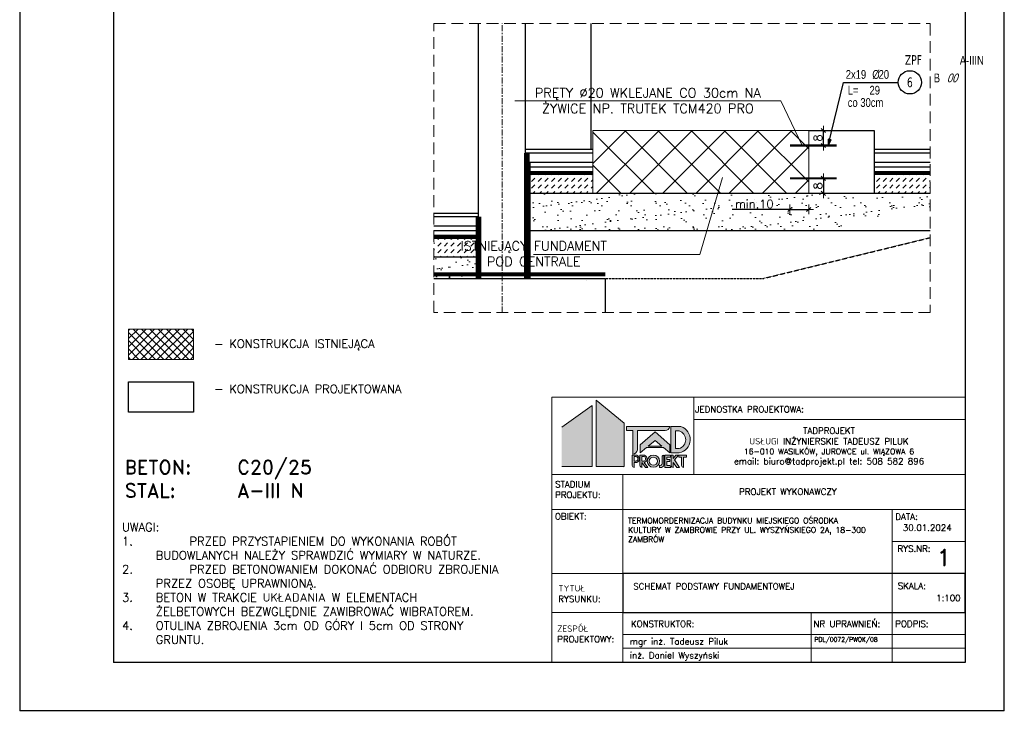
# Model space of a CAD drawing. Header units: millimetres. Extents: x 29038 to 76740, y -48553 to -45575.
# Tile 1 of 3: x 29038 to 31138, y -48553 to -47070. Entities that reach past the tile are written whole.
import ezdxf
from ezdxf.enums import TextEntityAlignment as Align

# ---------------------------------------------------------------- set-up
doc = ezdxf.new("R2010")
doc.units = ezdxf.units.MM
doc.header["$MEASUREMENT"] = 0
for name, pattern in [('CENTER', [50.8, 31.75, -6.35, 6.35, -6.35]), ('DASHED', [0.75, 0.5, -0.25]), ('HIDDEN', [0.375, 0.25, -0.125]), ('Linia siatki', [22.225, 12.7, -3.175, 3.175, -3.175])]:
    doc.linetypes.add(name, pattern=pattern)
for name, color, linetype in [('_mat', 255, 'Continuous'), ('A-SCIANY', 5, 'Continuous'), ('A-WID', 1, 'Continuous'), ('BZ_odn', 1, 'Continuous'), ('BZ_opi1', 7, 'Continuous'), ('BZ_opi2', 4, 'Continuous'), ('BZ_P_wid', 3, 'Continuous'), ('BZ_wym', 1, 'Continuous'), ('mat', 9, 'Continuous'), ('PR_IZOLACJE', 7, 'HIDDEN')]:
    doc.layers.add(name, color=color, linetype=linetype)
doc.layers.add('BZ_pom', color=6, linetype='Continuous', plot=False)
doc.layers.add('ZTniewidoczna', color=6, linetype='Continuous', plot=False)
for name, color, linetype, lineweight in [('rz_zelbet', 200, 'Continuous', 20), ('ZThatch', 253, 'Continuous', 9), ('ZTOŚ', 251, 'CENTER', 13), ('ZTprzerywana', 3, 'HIDDEN', 15), ('ZTsciana', 7, 'Continuous', 30), ('ztwymiar', 1, 'Continuous', 15), ('ZTzbrojenie', 2, 'Continuous', 40)]:
    doc.layers.add(name, color=color, linetype=linetype, lineweight=lineweight)
doc.styles.add('BIKTBG', font='tahoma.ttf', dxfattribs={"width": 0.85})
doc.styles.add('BIKTS', font='bikromsw.shx', dxfattribs={"width": 0.8})
doc.styles.add('ROMAND', font='romand.shx', dxfattribs={"height": 18})
doc.styles.get("Standard").update_dxf_attribs({"font": 'romans.shx'})
doc.linetypes.add('BATTING', pattern='A,0.0001,-0.1,[134,ltypeshp.shx,S=0.1,R=0,X=-0.1,Y=0],-0.2,[134,ltypeshp.shx,S=0.1,R=180,X=0.1,Y=0],-0.1', length=0.4001)
doc.dimstyles.new('1 25', dxfattribs={"dimscale": 1.3, "dimtxt": 18, "dimasz": 0.8, "dimexe": 2, "dimexo": 5, "dimgap": 2, "dimtad": 0, "dimdec": 0, "dimlfac": 0.25, "dimrnd": 0.5, "dimdsep": 46, "dimtxsty": 'ROMAND', "dimblk1": 'K', "dimblk2": 'K', "dimsah": 1, "dimcen": 0.8, "dimse1": 1, "dimse2": 1, "dimclrd": 256, "dimclre": 256, "dimclrt": 256, "dimadec": 0, "dimazin": 0, "dimtfac": 1, "dimtdec": 1, "dimtmove": 2, "dimatfit": 3, "dimldrblk": 'K', "dimfxl": 1, "dimtvp": 0.833333, "dimtolj": 1, "dimarcsym": 0})
doc.dimstyles.new('BZ_ST_75_cm', dxfattribs={"dimscale": 0.75, "dimtxt": 25, "dimasz": 1.666667, "dimexe": 24, "dimexo": 0, "dimgap": 0, "dimtad": 0, "dimdec": 1, "dimrnd": 0.5, "dimdsep": 46, "dimtxsty": 'Standard', "dimblk": 'WYM-ST', "dimcen": 0, "dimdle": 20, "dimclrd": 256, "dimclre": 256, "dimclrt": 7, "dimadec": 0, "dimazin": 0, "dimtfac": 0.033333, "dimtdec": 1, "dimtix": 1, "dimtmove": 2, "dimatfit": 2, "dimldrblk": 'WYM-ST', "dimfxl": 1, "dimtvp": 0.8, "dimtolj": 1, "dimtzin": 0, "dimarcsym": 0})

# ---------------------------------------------------------------- blocks, each defined once
blk = doc.blocks.new('K')
for p, q in [((-10, 0), (10, 0)), ((4.2, 4.2), (-4.2, -4.2)), ((0, 10), (0, -10))]:
    blk.add_line(p, q)
blk.add_trace([(-4.8, -3.7), (-3.7, -4.8), (3.7, 4.8), (4.8, 3.7)])
blk = doc.blocks.new('*D4522')
at = {"layer": 'Defpoints', "color": 0, "transparency": 16777216}
for p in [(30680.5, -47400.9), (30720.5, -47400.9), (30720.5, -47475.1)]:
    blk.add_point(p, dxfattribs=at)
at = {"layer": 'ztwymiar', "lineweight": -2, "ltscale": 0.1, "transparency": 16777216}
for p, q in [((30680.5, -47475.1), (30557.4, -47475.1)), ((30681.5, -47475.1), (30719.4, -47475.1))]:
    blk.add_line(p, q, dxfattribs=at)
at = {"layer": 'ztwymiar', "linetype": 'ByBlock', "lineweight": -2, "transparency": 16777216, "xscale": 1.04, "yscale": 1.04, "zscale": 1.04, "rotation": 180}
blk.add_blockref('K', (30680.5, -47475.1), dxfattribs=at)
at = {"layer": 'ztwymiar', "linetype": 'ByBlock', "lineweight": -2, "transparency": 16777216, "xscale": 1.04, "yscale": 1.04, "zscale": 1.04}
blk.add_blockref('K', (30720.5, -47475.1), dxfattribs=at)
at = {"layer": 'ztwymiar', "ltscale": 0.1, "transparency": 16777216, "insert": (30604.6, -47463.5), "char_height": 18, "attachment_point": 5, "style": 'ROMAND'}
blk.add_mtext('\\A1;\\A1;min.10', dxfattribs=at)
blk = doc.blocks.new('*D4533')
at = {"layer": 'Defpoints', "color": 0, "transparency": 16777216}
for p in [(30730.5, -47306.9), (30751.8, -47306.9), (30730.5, -47338.9)]:
    blk.add_point(p, dxfattribs=at)
at = {"layer": 'ztwymiar', "lineweight": -2, "ltscale": 0.1, "transparency": 16777216}
blk.add_line((30751.8, -47337.8), (30751.8, -47307.9), dxfattribs=at)
at = {"layer": 'ztwymiar', "linetype": 'ByBlock', "lineweight": -2, "transparency": 16777216, "xscale": 1.04, "yscale": 1.04, "zscale": 1.04}
for p, rotation in [((30751.8, -47306.9), 90), ((30751.8, -47338.9), 270)]:
    blk.add_blockref('K', p, dxfattribs=dict(at, rotation=rotation))
at = {"layer": 'ztwymiar', "ltscale": 0.1, "transparency": 16777216, "insert": (30740.2, -47322.9), "char_height": 18, "attachment_point": 5, "rotation": 90, "style": 'ROMAND'}
blk.add_mtext('\\A1;8', dxfattribs=at)
blk = doc.blocks.new('*D4534')
at = {"layer": 'Defpoints', "color": 0, "transparency": 16777216}
for p in [(30752.7, -47408.9), (30751.8, -47440.9), (30752.7, -47440.9)]:
    blk.add_point(p, dxfattribs=at)
at = {"layer": 'ztwymiar', "lineweight": -2, "ltscale": 0.1, "transparency": 16777216}
blk.add_line((30751.8, -47409.9), (30751.8, -47439.8), dxfattribs=at)
at = {"layer": 'ztwymiar', "linetype": 'ByBlock', "lineweight": -2, "transparency": 16777216, "xscale": 1.04, "yscale": 1.04, "zscale": 1.04}
for p, rotation in [((30751.8, -47408.9), 90), ((30751.8, -47440.9), 270)]:
    blk.add_blockref('K', p, dxfattribs=dict(at, rotation=rotation))
at = {"layer": 'ztwymiar', "ltscale": 0.1, "transparency": 16777216, "insert": (30740.2, -47424.9), "char_height": 18, "attachment_point": 5, "rotation": 90, "style": 'ROMAND'}
blk.add_mtext('\\A1;8', dxfattribs=at)
blk = doc.blocks.new('TABELKA Z DANYMI BLOK')
at = {"layer": 'ztwymiar', "true_color": 0x000099}
h = blk.add_hatch(color=174, dxfattribs=at)
h.dxf.hatch_style = 1
h.set_gradient(color1=(0, 0, 153), color2=(38, 0, 153), rotation=90, tint=1)
h.paths.add_polyline_path([(8606805, 5886155.3), (8606740.3, 5886108.5), (8606740.3, 5886024.7), (8606805, 5886024.7)])
h.paths.add_polyline_path([(8606813.5, 5886024.7), (8606873.6, 5886024.7), (8606873.6, 5886117.7), (8606813.5, 5886166.5)])
h = blk.add_hatch(color=174, dxfattribs=at)
h.dxf.hatch_style = 1
h.set_gradient(color1=(0, 0, 153), color2=(38, 0, 153), tint=1)
h.paths.add_polyline_path([(8606878, 5886110.2), (8606878, 5886101.6), (8606891.9, 5886101.6), (8606891.9, 5886051.2, 0.332881), (8606901.6, 5886060.3), (8606901.6, 5886101.6), (8606960.8, 5886101.6, 0.3651), (8606970.5, 5886110.2)])
h.paths.add_polyline_path([(8606907.2, 5886071.5), (8606907.2, 5886053.8), (8606921.3, 5886065.5), (8606957, 5886065.5), (8606971.1, 5886053.8), (8606971.1, 5886071.5), (8606939.2, 5886099.1)])
h.paths.add_polyline_path([(8606939.2, 5886080.4), (8606953.6, 5886068.4), (8606924.7, 5886068.4)], flags=16)
h.paths.add_polyline_path([(8606973.2, 5886053.8), (8606990.8, 5886053.8, 0.756441), (8606994.5, 5886110.2), (8606973.2, 5886110.2)])
h.paths.add_polyline_path([(8606982.6, 5886101.1), (8606990.5, 5886101.1, -0.740569), (8606990.8, 5886063), (8606982.6, 5886063)], flags=16)
h.paths.add_polyline_path([(8606890.5, 5886028.6), (8606890.5, 5886026.9, 0.279707), (8606894.9, 5886023.1), (8606894.9, 5886033.5), (8606900.5, 5886033.5, 0.68471), (8606900.5, 5886048.9), (8606890.5, 5886048.9)])
h.paths.add_polyline_path([(8606894.9, 5886046.4), (8606899.2, 5886046.4, -0.630699), (8606899.2, 5886036.1), (8606894.9, 5886036.1)], flags=16)
h.paths.add_polyline_path([(8606911.4, 5886033.2), (8606918.8, 5886023.1), (8606923.5, 5886023.1), (8606915.8, 5886033.5), (8606917.1, 5886033.5, 0.68471), (8606917.1, 5886048.9), (8606907.1, 5886048.9), (8606907.1, 5886026.9, 0.279707), (8606911.4, 5886023.1)])
h.paths.add_polyline_path([(8606911.4, 5886036.1), (8606911.4, 5886046.4), (8606915.8, 5886046.4, -0.630699), (8606915.8, 5886036.1)], flags=16)
h.paths.add_polyline_path([(8606922.6, 5886036.3, 1), (8606948.9, 5886036.3, 1)])
h.paths.add_polyline_path([(8606944.5, 5886036.3, -1), (8606926.9, 5886036.3, -1)], flags=16)
h.paths.add_polyline_path([(8606958.2, 5886048.9, 0.287978), (8606954.2, 5886046.9), (8606954.2, 5886030.6, -0.438072), (8606948.4, 5886027.7), (8606948.4, 5886023.1), (8606953.2, 5886023.1, 0.398219), (8606958.2, 5886029.7)])
h.paths.add_polyline_path([(8606964.1, 5886039.8), (8606964.1, 5886044.5), (8606972.5, 5886044.5), (8606972.5, 5886048.9), (8606960.2, 5886048.9), (8606960.2, 5886023.1), (8606973.8, 5886023.1, 0.240356), (8606970.2, 5886027.2), (8606964.6, 5886027.2), (8606964.6, 5886035.8), (8606970.6, 5886035.8), (8606970.6, 5886039.8)])
h.paths.add_polyline_path([(8606973.7, 5886026.8, 0.274624), (8606978, 5886023.1), (8606978, 5886033.8), (8606986, 5886023.1), (8606991.4, 5886023.1), (8606980.8, 5886038.8), (8606989.3, 5886048.9), (8606983.6, 5886048.9), (8606978, 5886042), (8606978, 5886048.9), (8606973.7, 5886048.9)])
h.paths.add_polyline_path([(8607000, 5886044.7), (8607006.1, 5886044.7), (8607006.1, 5886048.9), (8606990.2, 5886048.9), (8606990.2, 5886044.7), (8606995.6, 5886044.7), (8606995.6, 5886026.9, 0.279707), (8607000, 5886023.1), (8607000, 5886033.5)])
at = {"layer": 'ztwymiar', "color": 7}
for p, q in [((8607600.7, 5886173), (8606720.3, 5886173)), ((8607600.7, 5886173), (8606720.3, 5886173)), ((8607022, 5886077), (8607022, 5886173)), ((8607022, 5886125), (8607600.7, 5886124.9)), ((8607600.7, 5886124.9), (8607600.7, 5885606.8)), ((8607022, 5886077), (8607022, 5886007.9)), ((8606719.4, 5886007.9), (8607600.7, 5886007.9)), ((8606870.8, 5886007.9), (8606870.8, 5885796.8)), ((8606719.4, 5885932.9), (8607600.7, 5885932.9)), ((8607445.2, 5885932.9), (8607445.2, 5885796.8)), ((8607445.2, 5885864.8), (8607600.7, 5885864.8)), ((8606870.8, 5885796.8), (8606719.4, 5885796.8)), ((8606870.8, 5885796.8), (8606870.8, 5885606.8)), ((8607445.2, 5885713.1), (8607445.2, 5885796.8)), ((8606880.8, 5885713.1), (8606719.4, 5885713.1)), ((8607272, 5885713.1), (8607272, 5885606.8)), ((8607445.2, 5885606.8), (8607445.2, 5885713.1)), ((8607600.7, 5885666.7), (8606870.8, 5885666.7)), ((8607600.7, 5885637), (8606870.8, 5885637)), ((8607600.7, 5885606.8), (8606870.8, 5885606.8))]:
    blk.add_line(p, q, dxfattribs=at)
at = {"layer": 'ztwymiar', "color": 5}
for p, q in [((8606740.3, 5886108.5), (8606805, 5886155.3)), ((8606805, 5886155.3), (8606805, 5886024.6)), ((8606813.5, 5886166.5), (8606873.6, 5886117.7)), ((8606813.5, 5886166.5), (8606813.5, 5886024.7)), ((8606873.6, 5886024.7), (8606873.6, 5886117.7)), ((8606878, 5886110.2), (8606970.5, 5886110.2)), ((8606970.5, 5886110.2), (8606878, 5886110.2)), ((8606878, 5886110.2), (8606878, 5886101.6)), ((8606878, 5886101.6), (8606891.9, 5886101.6)), ((8606891.9, 5886101.6), (8606891.9, 5886051.2)), ((8606901.6, 5886060.3), (8606901.6, 5886101.6)), ((8606901.6, 5886101.6), (8606960.8, 5886101.6)), ((8606907.2, 5886071.5), (8606939.2, 5886099.1)), ((8606971.1, 5886071.5), (8606939.2, 5886099.1)), ((8606973.2, 5886110.2), (8606973.2, 5886053.8)), ((8606973.2, 5886110.2), (8606994.5, 5886110.2)), ((8606982.6, 5886063), (8606982.6, 5886101.1)), ((8606982.6, 5886101.1), (8606990.5, 5886101.1)), ((8606907.2, 5886053.8), (8606907.2, 5886071.5)), ((8606924.7, 5886068.4), (8606939.2, 5886080.4)), ((8606953.6, 5886068.4), (8606939.2, 5886080.4)), ((8606971.1, 5886053.8), (8606971.1, 5886071.5)), ((8606890.5, 5886028.6), (8606890.5, 5886048.9)), ((8606890.5, 5886048.9), (8606900.5, 5886048.9)), ((8606890.5, 5886048.9), (8606890.5, 5886026.9)), ((8606907.1, 5886048.9), (8606907.1, 5886026.9)), ((8606907.1, 5886048.9), (8606917.1, 5886048.9)), ((8606921.3, 5886065.5), (8606907.2, 5886053.8)), ((8606907.2, 5886053.8), (8606921.3, 5886065.5)), ((8606957, 5886065.5), (8606921.3, 5886065.5)), ((8606953.6, 5886068.4), (8606924.7, 5886068.4)), ((8606971.1, 5886053.8), (8606957, 5886065.5)), ((8606958.2, 5886048.9), (8606958.2, 5886029.7)), ((8606960.2, 5886023.1), (8606960.2, 5886048.9)), ((8606960.2, 5886048.9), (8606972.5, 5886048.9)), ((8606972.5, 5886048.9), (8606972.5, 5886044.5)), ((8606973.2, 5886053.8), (8606990.8, 5886053.8)), ((8606973.7, 5886026.8), (8606973.7, 5886048.9)), ((8606973.7, 5886048.9), (8606978, 5886048.9)), ((8606978, 5886042), (8606983.6, 5886048.9)), ((8606978, 5886042), (8606978, 5886048.9)), ((8606989.3, 5886048.9), (8606980.8, 5886038.8)), ((8606990.8, 5886063), (8606982.6, 5886063)), ((8606983.6, 5886048.9), (8606989.3, 5886048.9)), ((8606990.2, 5886048.9), (8606990.2, 5886044.7)), ((8606990.2, 5886048.9), (8607006.1, 5886048.9)), ((8607006.1, 5886048.9), (8607006.1, 5886044.7)), ((8606899.2, 5886046.4), (8606894.9, 5886046.4)), ((8606894.9, 5886046.4), (8606894.9, 5886036.1)), ((8606894.9, 5886036.1), (8606899.2, 5886036.1)), ((8606900.5, 5886033.5), (8606894.9, 5886033.5)), ((8606894.9, 5886033.5), (8606894.9, 5886023.1)), ((8606897.7, 5886046.4), (8606899.2, 5886046.4)), ((8606915.8, 5886046.4), (8606911.4, 5886046.4)), ((8606911.4, 5886046.4), (8606911.4, 5886036.1)), ((8606911.4, 5886036.1), (8606915.8, 5886036.1)), ((8606911.4, 5886033.2), (8606911.4, 5886023.1)), ((8606918.8, 5886023.1), (8606911.4, 5886033.2)), ((8606923.5, 5886023.1), (8606915.8, 5886033.5)), ((8606917.1, 5886033.5), (8606915.8, 5886033.5)), ((8606948.4, 5886023.1), (8606948.4, 5886027.7)), ((8606954.2, 5886030.6), (8606954.2, 5886046.9)), ((8606972.5, 5886044.5), (8606964.1, 5886044.5)), ((8606964.1, 5886044.5), (8606964.1, 5886039.8)), ((8606964.1, 5886039.8), (8606970.6, 5886039.8)), ((8606970.6, 5886035.8), (8606964.6, 5886035.8)), ((8606964.6, 5886035.8), (8606964.6, 5886027.2)), ((8606964.6, 5886027.2), (8606970.2, 5886027.2)), ((8606970.6, 5886039.8), (8606970.6, 5886035.8)), ((8606986, 5886023.1), (8606978, 5886033.8)), ((8606978, 5886033.8), (8606978, 5886023.1)), ((8606980.8, 5886038.8), (8606991.4, 5886023.1)), ((8606990.2, 5886044.7), (8606995.6, 5886044.7)), ((8606995.6, 5886028.6), (8606995.6, 5886044.7)), ((8606995.6, 5886044.7), (8606995.6, 5886026.9)), ((8607006.1, 5886044.7), (8607000, 5886044.7)), ((8607000, 5886044.7), (8607000, 5886023.1)), ((8607000, 5886033.5), (8607000, 5886023.1)), ((8606740.3, 5886024.7), (8606805, 5886024.7)), ((8606805, 5886024.6), (8606740.3, 5886024.6)), ((8606813.5, 5886024.7), (8606873.6, 5886024.7)), ((8606918.8, 5886023.1), (8606923.5, 5886023.1)), ((8606953.2, 5886023.1), (8606948.4, 5886023.1)), ((8606973.8, 5886023.1), (8606960.2, 5886023.1)), ((8606991.4, 5886023.1), (8606986, 5886023.1))]:
    blk.add_line(p, q, dxfattribs=at)
at = {"layer": 'ztwymiar'}
blk.add_line((8606871.9, 5886023), (8606871.9, 5886023.1), dxfattribs=at)
at = {"layer": 'ztwymiar', "color": 0}
blk.add_line((8606719.4, 5885932.9), (8606878.6, 5885932.9), dxfattribs=at)
at = {"layer": 'ztwymiar', "color": 7}
blk.add_lwpolyline([(8606719.4, 5886173), (8607600.7, 5886173), (8607600.7, 5885606.8), (8606719.4, 5885606.8)], close=True, dxfattribs=at)
at = {"layer": 'ztwymiar', "color": 7, "const_width": 3}
blk.add_lwpolyline([(8606870.8, 5885796.8), (8607600.7, 5885796.8), (8607600.7, 5885713.1), (8606870.8, 5885713.1)], close=True, dxfattribs=at)
at = {"layer": 'ztwymiar', "color": 5, "const_width": 3}
blk.add_lwpolyline([(8606870.8, 5885796.8), (8607600.7, 5885796.8), (8607600.7, 5885713.1), (8606870.8, 5885713.1)], close=True, dxfattribs=at)
at = {"layer": 'ztwymiar', "color": 5}
for radius in [13.1, 8.83]:
    blk.add_circle((8606935.7, 5886036.3), radius, dxfattribs=at)
for centre, radius, start, end in [((8606960.5, 5886111.7), 10.1, 271.4788, 351.7073), ((8606984.8, 5886082), 19.9, 287.3858, 73.4758), ((8606984.7, 5886082.6), 29.4, 282.0024, 70.4238), ((8606890.7, 5886062.2), 11.1, 276.1612, 349.8076), ((8606897.5, 5886041.2), 8.22, 291.2003, 68.7997), ((8606914.1, 5886041.2), 8.22, 291.2003, 68.7997), ((8606957.8, 5886044.8), 4.14, 84.5214, 148.7824), ((8606896.7, 5886041.3), 5.71, 295.5209, 64.4791), ((8606913.3, 5886041.3), 5.71, 295.5209, 64.4791), ((8606950, 5886031.8), 4.44, 249.2252, 343.8526), ((8606952.2, 5886029), 5.99, 279.6356, 6.4892), ((8606968, 5886021.7), 5.92, 14.2447, 68.3048), ((8606895.8, 5886028.6), 5.56, 197.3367, 259.8434), ((8606912.4, 5886028.6), 5.56, 197.3367, 259.8434), ((8606979, 5886028.6), 5.56, 198.4317, 259.8565), ((8607000.9, 5886028.6), 5.56, 197.3367, 259.8434)]:
    blk.add_arc(centre, radius, start, end, dxfattribs=at)
at = {"layer": 'ztwymiar', "color": 0, "style": 'ROMAND'}
blk.add_text('DATA:', height=13.5, dxfattribs=at).set_placement((8607451.6, 5885924.4), align=Align.TOP_LEFT)
at = {"layer": 'ztwymiar', "color": 7, "style": 'ROMAND'}
for s, height, p in [('30.01.2024', 13.5, (8607467.7, 5885887.4)), ('KONSTRUKTOR:', 13.5, (8606887.8, 5885682.4)), ('NR UPRAWNIEŃ:', 13.5, (8607277.1, 5885682.4)), ('PODPIS:', 13.5, (8607451.5, 5885682.4)), ('PDL/0072/PWOK/08', 9.45, (8607279.2, 5885651.1))]:
    blk.add_text(s, height=height, dxfattribs=at).set_placement(p)
for s, p in [('SKALA:', (8607456.9, 5885777)), ('mgr inż. Tadeusz Piluk', (8606885.6, 5885658.3)), ('inż. Daniel Wyszyński', (8606885.6, 5885628.6))]:
    blk.add_text(s, height=13.5, dxfattribs=at).set_placement(p, align=Align.TOP_LEFT)
at = {"layer": 'ztwymiar', "color": 0, "char_height": 13.5, "style": 'ROMAND'}
for s, insert, width, attachment_point in [('JEDNOSTKA PROJEKTOWA:\\P', (8607024.7, 5886153.6), 275.4, 1), ('\\A1;TADPROJEKT \\PUSŁUGI INŻYNIERSKIE TADEUSZ PILUK\\P{\\H0.88889x;16-010 WASILKÓW, JUROWCE ul. WIĄZOWA 6}\\Pemail: biuro@tadprojekt.pl tel: 508 582 896', (8607310.3, 5886066.4), 576.519, 5), ('STADIUM PROJEKTU:', (8606726.1, 5885993.7), 88.417, 1), ('PROJEKT WYKONAWCZY', (8607118.5, 5885977.8), 311.952, 1), ('OBIEKT:', (8606725.7, 5885925.1), 88.416, 1)]:
    blk.add_mtext(s, dxfattribs=dict(at, insert=insert, width=width, attachment_point=attachment_point))
at = {"layer": 'ztwymiar', "color": 0, "lineweight": 25, "insert": (8606881.7, 5885915.5), "char_height": 12, "width": 551.112, "attachment_point": 1, "style": 'ROMAND'}
blk.add_mtext('TERMOMORDERNIZACJA BUDYNKU MIEJSKIEGO OŚRODKA KULTURY W ZAMBROWIE PRZY UL. WYSZYŃSKIEGO 2A, 18-300 ZAMBRÓW ', dxfattribs=at)
at = {"layer": 'ztwymiar', "color": 7, "char_height": 13.5, "attachment_point": 1, "style": 'ROMAND'}
for s, insert, width in [('RYS.NR:', (8607456.3, 5885856.4), 122.246), ('TYTUŁ RYSUNKU:', (8606733, 5885771.7), 88.416), ('ZESPÓŁ PROJEKTOWY:', (8606730.6, 5885685.7), 88.416)]:
    blk.add_mtext(s, dxfattribs=dict(at, insert=insert, width=width))
blk = doc.blocks.new('WYM-ST')
blk.add_hatch(color=256).paths.add_polyline_path([(-13, 3), (0, 0), (-13, -3)])
blk.add_lwpolyline([(0, 0), (-13, 3), (-13, -3), (0, 0)])
blk = doc.blocks.new('bik_BlkOpPret', base_point=(-61180.2, -78170.1))
at = {"layer": 'BZ_opi1', "style": 'BIKTS', "width": 0.8}
for tag, p in [('SZTUK', (-61177, -78167.6)), ('PRZEDR_FI', (-61163.2, -78167.6)), ('PRZEKROJ', (-61159.4, -78167.6)), ('PRZEDR_L', (-61177, -78178.9)), ('UWAGA', (-61177, -78187.6)), ('DLUGOSC', (-61161.6, -78178.9))]:
    blk.add_attdef(tag, p, '', height=6.25, dxfattribs=at)
at = {"layer": 'BZ_opi2', "style": 'BIKTBG', "width": 0.8}
blk.add_attdef('NUMER', text='', height=8.75, dxfattribs=at).set_placement((-61130.6, -78170.1), align=Align.MIDDLE_CENTER)
at = {"layer": 'BZ_pom', "width": 0.8}
for tag, p, height, style in [('POZYCJA', (-61141.1, -78157.6), 8.75, 'BIKTBG'), ('GATUNEK', (-61126.3, -78157.6), 6.25, 'BIKTS'), ('METODA_L', (-61120.6, -78170.1), 6.25, 'BIKTS'), ('EURO_KOD', (-61111.4, -78170.1), 6.25, 'BIKTS')]:
    blk.add_attdef(tag, p, '', height=height, dxfattribs=dict(at, style=style))
at = {"layer": 'BZ_wym', "width": 0.8}
for tag, p, height, style, flags in [('PRZEDR_SZT', (-61177, -78206.4), 6.25, 'BIKTS', 1), ('PRZEDR_NR', (-61177, -78197), 8.75, 'BIKTBG', 1), ('TYP_PRETA', (-61177, -78215.7), 6.25, 'BIKTS', 3), ('EURO_KOD_SEGMENTY', (-61162, -78225.1), 6.25, 'BIKTS', 3), ('HAK_1', (-61177, -78234.5), 6.25, 'BIKTS', 3), ('HAK_2', (-61177, -78243.9), 6.25, 'BIKTS', 3), ('ID', (-61177, -78253.2), 6.25, 'BIKTS', 3), ('ID_C', (-61177, -78262.6), 6.25, 'BIKTS', 3), ('b_atr_0', (-61177, -78272), 6.25, 'BIKTS', 3)]:
    blk.add_attdef(tag, p, '', height=height, dxfattribs=dict(at, style=style, flags=flags))

msp = doc.modelspace()

# ---------------------------------------------------------------- hatches: boundary and pattern name
at = {"layer": '_mat', "lineweight": 15, "ltscale": 0.4}
h = msp.add_hatch(dxfattribs=at)
h.set_pattern_fill('DASH', color=256, scale=80, angle=225, style=0)
h.set_pattern_definition([(225, (-1584.169, 109.13), (-2e-15, -14.1421356), [10, -10])])
h.paths.add_polyline_path([(30260.5, -47400.9), (30116.5, -47400.9), (30116.5, -47440.9), (30260.5, -47440.9)])
h.paths.add_polyline_path([(30979.8, -47400.9), (30860.1, -47400.9), (30860.1, -47440.9), (30979.8, -47440.9)])
h = msp.add_hatch(dxfattribs=at)
h.set_pattern_fill('DASH', color=256, scale=80, angle=225, style=0)
h.set_pattern_definition([(45, (62795.628, -92002.478), (3e-15, 14.1421356), [10, -10])])
h.paths.add_polyline_path([(29921.1, -47576.9), (30016.5, -47576.9), (30016.5, -47536.9), (29921.1, -47536.9)])
at = {"layer": 'rz_zelbet', "lineweight": 15, "ltscale": 0.4}
h = msp.add_hatch(dxfattribs=at)
h.set_pattern_fill('AR-SAND', color=256, scale=20, angle=180, style=0)
h.set_pattern_definition([(37.5, (62795.628, -92002.478), (-1.259867, 38.536475), [0, -30.4, 0, -34, 0, -32.5]), (7.5, (62795.63, -92002.48), (35.395534, 56.44292), [0, -16.4, 0, -27.4, 0, -10.5]), (327.5, (62771.028, -92002.478), (62.282837, 0.113181), [0, -10, 0, -36, 0, -47]), (317.5, (62771.03, -92002.48), (60.12253, 17.55351), [0, -5, 0, -23.6, 0, -27])])
h.paths.add_polyline_path([(29921.1, -47622.9), (30016.5, -47622.9), (30016.5, -47576.9), (29921.1, -47576.9)])
h.paths.add_polyline_path([(30979.8, -47440.9), (30116.5, -47440.9), (30116.5, -47520.9), (30752.7, -47520.9), (30979.8, -47473.3)])
at = {"layer": 'ZThatch'}
h = msp.add_hatch(dxfattribs=at)
h.set_pattern_fill('ANSI37', color=256, scale=400)
h.set_pattern_definition([(45, (-498338.99, -441343.503), (-35.355339, 35.355339), []), (135, (-498338.99, -441343.503), (-35.355339, -35.355339), [])])
h.paths.add_polyline_path([(30260.5, -47346.9), (30260.5, -47354.9), (30260.5, -47374.9), (30260.5, -47384.9), (30260.5, -47394.9), (30260.5, -47397.9), (30260.5, -47400.9), (30260.5, -47440.9), (30720.5, -47440.9), (30720.5, -47400.9), (30720.5, -47397.9), (30720.5, -47394.9), (30720.5, -47384.9), (30720.5, -47374.9), (30720.5, -47354.9), (30720.5, -47346.9), (30720.5, -47306.9), (30260.5, -47306.9)])
h = msp.add_hatch(dxfattribs=at)
h.set_pattern_fill('ANSI37', color=256, scale=100)
h.set_pattern_definition([(45, (-102802.452, -146694.998), (-8.8388348, 8.8388348), []), (135, (-102802.452, -146694.998), (-8.8388348, -8.8388348), [])])
h.paths.add_polyline_path([(29269.6, -47730.4), (29269.6, -47795.4), (29408.8, -47795.4), (29408.8, -47730.4)])

# ---------------------------------------------------------------- linework, layer by layer
at = {"layer": 'A-SCIANY', "ltscale": 3}
for p, q in [((30016.5, -47622.9), (30016.5, -47078.7)), ((30116.5, -47622.9), (30116.5, -47078.7)), ((30116.5, -47346.9), (30260.5, -47346.9)), ((30860.1, -47346.9), (30979.8, -47346.9)), ((29921.1, -47482.9), (30016.5, -47482.9))]:
    msp.add_line(p, q, dxfattribs=at)
msp.add_lwpolyline([(29921.1, -47622.9), (30286.5, -47622.9), (30286.5, -47695.1)], dxfattribs=at)
at = {"layer": 'A-WID', "ltscale": 5}
msp.add_line((30256.5, -47346.9), (30256.5, -47078.7), dxfattribs=at)
at = {"layer": 'BZ_odn', "ltscale": 0.5}
msp.add_circle((30936.3, -47204), 24.8, dxfattribs=at)
at = {"layer": 'BZ_P_wid', "const_width": 4.8}
for points in [[(30780.5, -47338.9), (30680.5, -47338.9)], [(30780.5, -47408.9), (30680.5, -47408.9)]]:
    msp.add_lwpolyline(points, dxfattribs=at)
at = {"layer": 'mat', "lineweight": -3}
for points in [[(30260.5, -47354.9), (30116.5, -47354.9)], [(30979.8, -47354.9), (30860.1, -47354.9)], [(30260.5, -47374.9), (30116.5, -47374.9)], [(30125.7, -47374.9), (30125.7, -47622.9)], [(30979.8, -47374.9), (30860.1, -47374.9)], [(30260.5, -47394.9), (30116.5, -47394.9)], [(30979.8, -47394.9), (30860.1, -47394.9)], [(30260.5, -47400.9), (30116.5, -47400.9)], [(30979.8, -47400.9), (30860.1, -47400.9)], [(30979.8, -47440.9), (30116.5, -47440.9)], [(30016.5, -47490.9), (29921.1, -47490.9)], [(30016.5, -47510.9), (29921.1, -47510.9)], [(30979.8, -47520.9), (30116.5, -47520.9)], [(30016.5, -47530.9), (29921.1, -47530.9)], [(30016.5, -47536.9), (29921.1, -47536.9)], [(30016.5, -47576.9), (29921.1, -47576.9)], [(30286.5, -47610.9), (29921.1, -47610.9)], [(30286.5, -47616.9), (29921.1, -47616.9)]]:
    msp.add_lwpolyline(points, dxfattribs=at)
at = {"layer": 'mat', "linetype": 'BATTING', "lineweight": -3, "ltscale": 0.12}
for points in [[(30260.5, -47384.9), (30116.5, -47384.9)], [(30979.8, -47384.9), (30860.1, -47384.9)], [(30016.5, -47520.9), (29921.1, -47520.9)]]:
    msp.add_lwpolyline(points, dxfattribs=at)
at = {"layer": 'mat', "linetype": 'DASHED', "lineweight": -3, "ltscale": 0.5}
msp.add_lwpolyline([(30286.5, -47622.9), (30622.3, -47622.9), (30979.8, -47535.3)], dxfattribs=at)
at = {"layer": 'PR_IZOLACJE'}
for points in [[(30119.5, -47354.9, 12, 12, 0), (30119.5, -47622.9, 6, 6, 0)], [(30260.5, -47397.9, 6, 6, 0), (30116.5, -47397.9, 4.8, 4.8, 0)], [(30979.8, -47397.9, 6, 6, 0), (30860.1, -47397.9, 6, 6, 0)], [(30016.5, -47622.9, 12, 12, 0), (30016.5, -47490.9, 3.2, 3.2, 0)]]:
    msp.add_lwpolyline(points, format="xyseb", dxfattribs=at)
at = {"layer": 'PR_IZOLACJE', "const_width": 6}
for points in [[(30016.5, -47533.9), (29921.1, -47533.9)], [(30286.5, -47613.9), (29921.1, -47613.9)]]:
    msp.add_lwpolyline(points, dxfattribs=at)
at = {"layer": 'rz_zelbet', "lineweight": 15, "ltscale": 0.05}
msp.add_lwpolyline([(30246.3, -47626.9), (30246.7, -47626.9)], dxfattribs=at)
at = {"layer": 'ZThatch'}
msp.add_lwpolyline([(30260.5, -47440.9), (30260.5, -47306.9), (30720.5, -47306.9), (30720.5, -47440.9)], dxfattribs=at)
msp.add_lwpolyline([(29269.6, -47730.4), (29408.8, -47730.4), (29408.8, -47795.4), (29269.6, -47795.4)], close=True, dxfattribs=at)
at = {"layer": 'ZTniewidoczna'}
for p, q in [((29037.7, -45574.9), (29037.7, -48544.9)), ((31137.7, -48544.9), (31137.7, -45574.9)), ((29237.7, -45677.9), (29237.7, -48441.9)), ((31054.3, -45677.9), (31054.3, -48441.9)), ((31054.3, -48441.9), (29237.7, -48441.9)), ((31137.7, -48544.9), (29037.7, -48544.9))]:
    msp.add_line(p, q, dxfattribs=at)
at = {"layer": 'ZTOŚ', "linetype": 'Linia siatki'}
msp.add_line((30066.5, -47695.1), (30066.5, -47078.7), dxfattribs=at)
at = {"layer": 'ZTprzerywana', "ltscale": 100}
msp.add_lwpolyline([(29921.1, -47078.7), (30979.8, -47078.7), (30979.8, -47695.1), (29921.1, -47695.1)], close=True, dxfattribs=at)
at = {"layer": 'ZTsciana', "ltscale": 0.1}
for p, q in [((30720.5, -47306.9), (30860.1, -47306.9)), ((30860.1, -47306.9), (30860.1, -47440.9))]:
    msp.add_line(p, q, dxfattribs=at)
msp.add_lwpolyline([(29269.6, -47842.9), (29408.8, -47842.9), (29408.8, -47907.9), (29269.6, -47907.9)], close=True, dxfattribs=at)
at = {"layer": 'ztwymiar'}
for p, q in [((30661.3, -47243.8), (30094, -47243.8)), ((30706.4, -47338.9), (30661.3, -47243.8)), ((30488.2, -47571.7), (30537, -47407)), ((30488.2, -47571.7), (30133.5, -47571.7))]:
    msp.add_line(p, q, dxfattribs=at)

# ---------------------------------------------------------------- block references
at = {"ltscale": 0.5}
ref = msp.add_blockref('bik_BlkOpPret', (30794.5, -47204), dxfattribs=at)
ref.add_attrib('NUMER', '6', dxfattribs={"layer": 'BZ_opi2', "ltscale": 0.5, "height": 20.6, "style": 'BIKTBG', "width": 0.8}).set_placement((30936.3, -47204), align=Align.MIDDLE_CENTER)
ref.add_attrib('POZYCJA', 'ZPF', (30925.9, -47166.5), dxfattribs={"layer": 'BZ_pom', "ltscale": 0.5, "height": 20.62, "style": 'BIKTBG', "width": 0.8})
ref.add_attrib('SZTUK', '2x19', (30799.6, -47196.5), dxfattribs={"layer": 'BZ_opi1', "ltscale": 0.5, "height": 18.75, "style": 'BIKTS', "width": 0.8})
ref.add_attrib('GATUNEK', 'A-IIIN', (31042.8, -47166.5), dxfattribs={"layer": 'BZ_pom', "ltscale": 0.5, "height": 18.75, "style": 'BIKTS', "width": 0.8})
ref.add_attrib('PRZEKROJ', '20', (30869.6, -47196.5), dxfattribs={"layer": 'BZ_opi1', "ltscale": 0.5, "height": 18.75, "style": 'BIKTS', "width": 0.8})
ref.add_attrib('DLUGOSC', '29', (30850.3, -47230.2), dxfattribs={"layer": 'BZ_opi1', "ltscale": 0.5, "height": 18.75, "style": 'BIKTS', "width": 0.8})
ref.add_attrib('UWAGA', 'co 30cm', (30803.9, -47256.5), dxfattribs={"layer": 'BZ_opi1', "ltscale": 0.5, "height": 18.75, "style": 'BIKTS', "width": 0.8})
ref.add_attrib('METODA_L', 'B', (30987.3, -47204), dxfattribs={"layer": 'BZ_pom', "ltscale": 0.5, "height": 18.8, "style": 'BIKTS', "width": 0.8})
ref.add_attrib('PRZEDR_FI', '%%c', (30856.2, -47196.5), dxfattribs={"layer": 'BZ_opi1', "ltscale": 0.5, "height": 18.75, "style": 'BIKTS', "width": 0.8})
ref.add_attrib('PRZEDR_L', 'L=', (30803.9, -47230.2), dxfattribs={"layer": 'BZ_opi1', "ltscale": 0.5, "height": 18.75, "style": 'BIKTS', "width": 0.8})
ref.add_attrib('EURO_KOD', '00', (31015.2, -47204), dxfattribs={"layer": 'BZ_pom', "ltscale": 0.5, "height": 18.75, "style": 'BIKTS', "oblique": 18, "width": 0.8})
at = {"layer": 'ztwymiar', "color": 0}
msp.add_blockref('TABELKA Z DANYMI BLOK', (-8576546.4, -5934048.7), dxfattribs=at)

# ---------------------------------------------------------------- texts
at = {"layer": 'ztwymiar', "char_height": 20, "attachment_point": 5, "style": 'ROMAND'}
for s, insert in [('PRĘTY %%C20 WKLEJANE CO 30cm NA\\PŻYWICE NP. TRUTEK TCM420 PRO', (30377.5, -47243)), ('ISTNIEJĄCY FUNDAMENT\\PPOD CENTRALE', (30134.1, -47569.8))]:
    msp.add_mtext(s, dxfattribs=dict(at, insert=insert))
at = {"layer": 'ztwymiar', "char_height": 18, "attachment_point": 1, "style": 'ROMAND'}
for s, insert, width in [('\\pi-18,l18;- KONSTRUKCJA ISTNIEJĄCA', (29452.3, -47752.9), 503.445), ('\\pi-36,l36;- KONSTRUKCJA PROJEKTOWANA', (29452.3, -47849.2), 503.445), ('UWAGI:\\P\\pi-36,l36;{\\C1;1.^I^IPRZED PRZYSTAPIENIEM DO WYKONANIA ROBÓT ^I^I^IBUDOWLANYCH NALEŻY SPRAWDZIĆ WYMIARY W NATURZE.\\P}2.^I^IPRZED BETONOWANIEM DOKONAĆ ODBIORU ZBROJENIA ^I^IPRZEZ OSOBĘ UPRAWNIONĄ.\\P\\pi-54,l54,t54,72,792,864;3.^I^IBETON W TRAKCIE UKŁADANIA W ELEMENTACH ^I^I\\P\\pi0,t72;^IŻELBETOWYCH BEZWGLĘDNIE ZAWIBROWAĆ WIBRATOREM.\\P\\pi-54,t54,72;4.^I^IOTULINA ZBROJENIA 3cm OD GÓRY I 5cm OD STRONY    \\P\\pi0,t72;^IGRUNTU.', (29255.9, -48144.2), 906.627)]:
    msp.add_mtext(s, dxfattribs=dict(at, insert=insert, width=width))
at = {"layer": 'ztwymiar', "color": 0, "attachment_point": 1, "style": 'ROMAND'}
for s, insert, char_height, width in [('1', (30994.3, -48200.2), 35, 515.343), ('SCHEMAT PODSTAWY FUNDAMENTOWEJ', (30346.4, -48272.6), 13.5, 482.814), ('1:100', (30992.4, -48297.6), 13.5, 515.343)]:
    msp.add_mtext(s, dxfattribs=dict(at, insert=insert, char_height=char_height, width=width))
at = {"layer": 'ZTzbrojenie', "insert": (29261.7, -48010), "char_height": 30, "width": 903.262, "attachment_point": 1, "style": 'ROMAND'}
msp.add_mtext('BETON: ^IC20/25\\PSTAL: ^IA-III N', dxfattribs=at)

# ---------------------------------------------------------------- dimensions: what is measured, and where the dimension line sits
at = {"layer": 'ztwymiar', "ltscale": 0.1}
for base, p1, p2, picture, middle in [((30751.8, -47306.9), (30730.5, -47338.9), (30730.5, -47306.9), '*D4533', (30751.8, -47322.9)), ((30751.8, -47440.9), (30752.7, -47408.9), (30752.7, -47440.9), '*D4534', (30751.8, -47424.9))]:
    dim = msp.add_linear_dim(base=base, p1=p1, p2=p2, angle=90, dimstyle='1 25', override={"dimtad": 3, "dimtxsty": 'ROMAND', "dimtmove": 0, "dimldrblk": 'K'}, dxfattribs=at)
    dim.commit()
    dim.dimension.update_dxf_attribs({"geometry": picture, "text_midpoint": middle, "dimtype": 160})
dim = msp.add_linear_dim(base=(30720.5, -47475.1), p1=(30680.5, -47400.9), p2=(30720.5, -47400.9), text='\\A1;min.10', dimstyle='1 25', override={"dimtxsty": 'ROMAND', "dimtmove": 1, "dimldrblk": 'K'}, dxfattribs=at)
dim.commit()
dim.dimension.update_dxf_attribs({"geometry": '*D4522', "text_midpoint": (30604.6, -47484.1), "dimtype": 128})

# ---------------------------------------------------------------- leaders
at = {"layer": 'BZ_odn', "ltscale": 0.5}
msp.add_leader([(30762.2, -47338.9), (30794.5, -47204), (30911.6, -47204)], dimstyle='BZ_ST_75_cm', override={"dimasz": 0}, dxfattribs=at)

doc.saveas('drawing.dxf')
